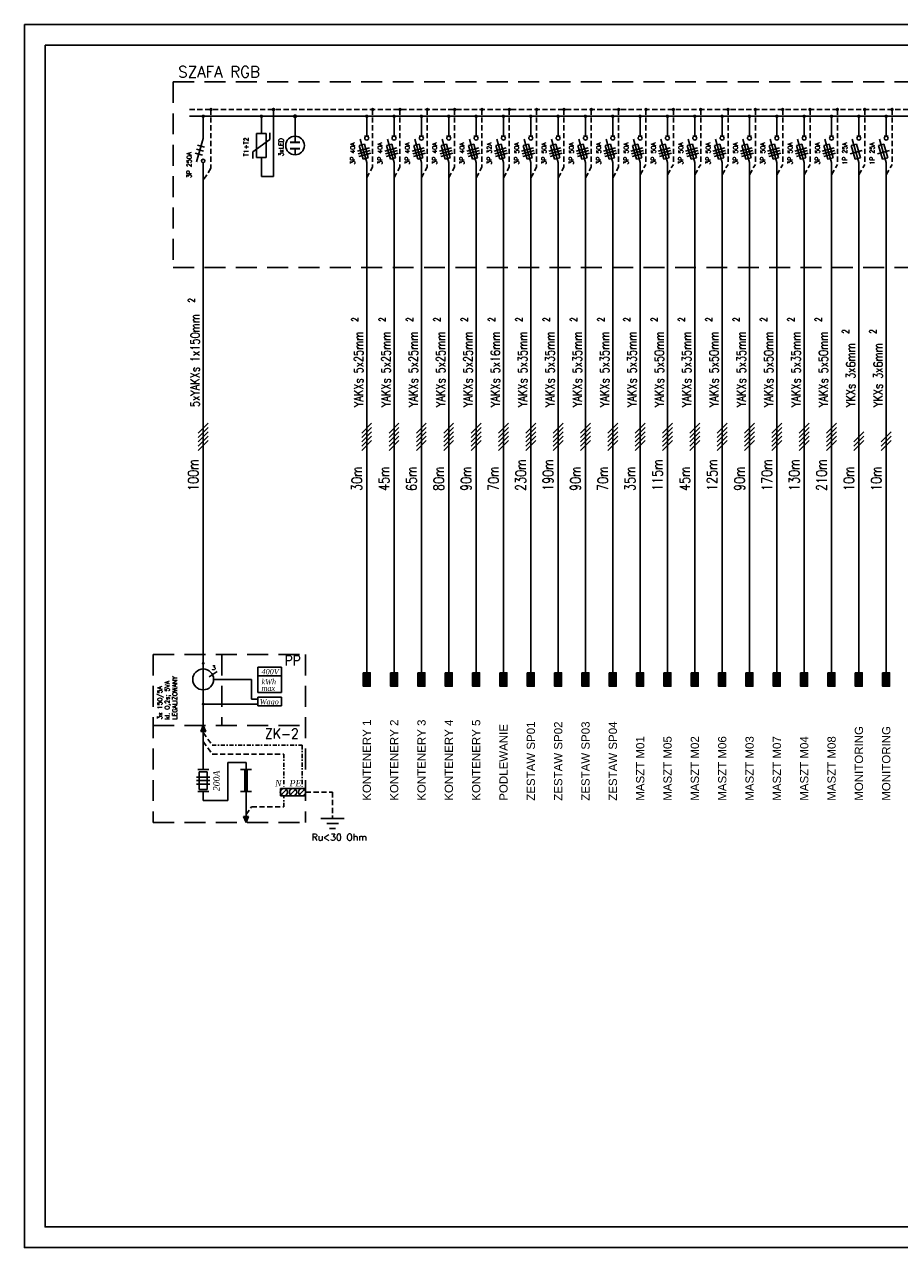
# Model space of a CAD drawing. Extents: x 301 to 2227, y -251 to 46.
# Tile 1 of 10: x 301 to 514, y -251 to 46. Entities that reach past the tile are written whole.
import ezdxf

# ---------------------------------------------------------------- set-up
doc = ezdxf.new("R2010")
doc.units = 0
doc.linetypes.add('DASHDOT', pattern=[1, 0.5, -0.25, 0, -0.25])
doc.linetypes.add('DASHED', pattern=[19.05, 12.7, -6.35])
doc.layers.get('0').update_dxf_attribs({"linetype": 'CONTINUOUS'})
doc.layers.add('Z_ramka', color=7, linetype='CONTINUOUS')
doc.styles.add('AUDIT_D_030429144526-1', font='romans.shx')
doc.styles.add('POLSKI', font='TIMESI.TTF', dxfattribs={"height": 4})
doc.styles.add('ROMANC', font='arial.ttf', dxfattribs={"height": 0.2})
doc.styles.add('ROMANS', font='romans.shx', dxfattribs={"height": 0.2})
doc.styles.get("Standard").update_dxf_attribs({"font": 'romans.shx'})

msp = doc.modelspace()

# ---------------------------------------------------------------- linework, layer by layer
at = {"color": 5}
for p, q in [((306.28, 41.46), (1104.27, 41.46)), ((306.28, 41.46), (306.28, -245.54)), ((306.28, -245.54), (1104.27, -245.54))]:
    msp.add_line(p, q, dxfattribs=at)
at = {"color": 2, "linetype": 'DASHED', "ltscale": 0.4}
for p, q in [((337.39, 32.49), (563.25, 32.49)), ((337.39, 32.49), (337.39, -12.53)), ((337.39, -12.53), (563.25, -12.53)), ((332.55, -106.53), (369.59, -106.53)), ((332.55, -106.53), (332.55, -147.3)), ((349.26, -106.53), (349.26, -123.8)), ((369.59, -106.53), (369.59, -147.3)), ((332.55, -123.8), (369.59, -123.8)), ((332.55, -147.3), (369.59, -147.3))]:
    msp.add_line(p, q, dxfattribs=at)
at = {"color": 4, "linetype": 'DASHED', "ltscale": 0.1}
for p, q in [((341.37, 25.81), (558.57, 25.81)), ((346.59, 25.81), (346.59, 11.53)), ((385.86, 25.81), (385.86, 11.77)), ((392.5, 25.81), (392.5, 11.77)), ((399.14, 25.81), (399.14, 11.77)), ((405.78, 25.81), (405.78, 11.77)), ((412.42, 25.81), (412.42, 11.77)), ((419.06, 25.81), (419.06, 11.77)), ((425.7, 25.81), (425.7, 11.77)), ((432.34, 25.81), (432.34, 11.77)), ((438.98, 25.81), (438.98, 11.77)), ((445.62, 25.81), (445.62, 11.77)), ((452.26, 25.81), (452.26, 12.48)), ((458.91, 25.81), (458.91, 12.48)), ((465.55, 25.81), (465.55, 12.48)), ((472.19, 25.81), (472.19, 12.48)), ((478.83, 25.81), (478.83, 12.48)), ((485.47, 25.81), (485.47, 12.48)), ((492.11, 25.81), (492.11, 12.48)), ((498.75, 25.81), (498.75, 12.48)), ((505.39, 25.81), (505.39, 12.48)), ((512.03, 25.81), (512.03, 12.48)), ((450.83, 9.95), (452.26, 12.48)), ((457.47, 9.95), (458.91, 12.48)), ((464.11, 9.95), (465.55, 12.48)), ((470.75, 9.95), (472.19, 12.48)), ((477.39, 9.95), (478.83, 12.48)), ((484.04, 9.95), (485.47, 12.48)), ((490.68, 9.95), (492.11, 12.48)), ((497.32, 9.95), (498.75, 12.48)), ((503.96, 9.95), (505.39, 12.48)), ((510.6, 9.95), (512.03, 12.48)), ((346.59, 11.53), (344.7, 8.61)), ((384.42, 9.24), (385.86, 11.77)), ((391.06, 9.24), (392.5, 11.77)), ((397.7, 9.24), (399.14, 11.77)), ((404.35, 9.24), (405.78, 11.77)), ((410.99, 9.24), (412.42, 11.77)), ((417.63, 9.24), (419.06, 11.77)), ((424.27, 9.24), (425.7, 11.77)), ((430.91, 9.24), (432.34, 11.77)), ((437.55, 9.24), (438.98, 11.77)), ((444.19, 9.24), (445.62, 11.77)), ((344.7, -125.51), (346.89, -128.58)), ((344.7, -127.65), (346.89, -130.72)), ((346.89, -130.72), (364.32, -130.72)), ((369.59, -139.95), (376.12, -139.95)), ((376.12, -139.95), (376.12, -146.37)), ((355.12, -145.39), (356.44, -143.55)), ((356.44, -143.55), (364.32, -143.55))]:
    msp.add_line(p, q, dxfattribs=at)
at = {"color": 3}
msp.add_line((341.37, 24.17), (558.57, 24.17), dxfattribs=at)
at = {"linetype": 'Continuous'}
for p, q in [((344.7, 24.17), (344.7, 18.75)), ((367.01, 24.17), (367.01, 19.34)), ((384.42, 19.34), (384.42, 24.17)), ((391.06, 19.34), (391.06, 24.17)), ((397.7, 19.34), (397.7, 24.17)), ((404.35, 19.34), (404.35, 24.17)), ((410.99, 19.34), (410.99, 24.17)), ((417.63, 19.34), (417.63, 24.17)), ((424.27, 19.34), (424.27, 24.17)), ((430.91, 19.34), (430.91, 24.17)), ((437.55, 19.34), (437.55, 24.17)), ((444.19, 19.34), (444.19, 24.17)), ((450.83, 19.34), (450.83, 24.17)), ((457.47, 19.34), (457.47, 24.17)), ((464.11, 19.34), (464.11, 24.17)), ((470.75, 19.34), (470.75, 24.17)), ((477.39, 19.34), (477.39, 24.17)), ((484.04, 19.34), (484.04, 24.17)), ((490.68, 19.34), (490.68, 24.17)), ((497.32, 19.34), (497.32, 24.17)), ((503.96, 19.34), (503.96, 24.17)), ((510.6, 19.34), (510.6, 24.17)), ((344.7, 12.92), (344.7, -134.49)), ((384.42, 12.98), (384.42, -110.98)), ((391.06, 12.98), (391.06, -110.98)), ((397.7, 12.98), (397.7, -110.98)), ((404.35, 12.98), (404.35, -110.98)), ((410.99, 12.98), (410.99, -110.98)), ((417.63, 12.98), (417.63, -110.98)), ((424.27, 12.98), (424.27, -110.98)), ((430.91, 12.98), (430.91, -110.98)), ((437.55, 12.98), (437.55, -110.98)), ((444.19, 12.98), (444.19, -110.98))]:
    msp.add_line(p, q, dxfattribs=at)
for p, q in [((358.84, 24.17), (358.84, 19.96)), ((361.79, 9.55), (361.79, 25.81)), ((358.84, 9.55), (358.84, 14.14)), ((450.83, -110.98), (450.83, 12.98)), ((457.47, -110.98), (457.47, 12.98)), ((464.11, -110.98), (464.11, 12.98)), ((470.75, -110.98), (470.75, 12.98)), ((477.39, -110.98), (477.39, 12.98)), ((484.04, -110.98), (484.04, 12.98)), ((490.68, -110.98), (490.68, 12.98)), ((497.32, -110.98), (497.32, 12.98)), ((503.96, -110.98), (503.96, 12.98)), ((510.6, -110.98), (510.6, 12.98)), ((358.84, 9.55), (361.79, 9.55)), ((343.5, -52.75), (345.9, -50.35)), ((383.22, -52.75), (385.62, -50.35)), ((389.86, -52.75), (392.26, -50.35)), ((396.51, -52.75), (398.9, -50.35)), ((403.15, -52.75), (405.54, -50.35)), ((409.79, -52.75), (412.19, -50.35)), ((416.43, -52.75), (418.83, -50.35)), ((423.07, -52.75), (425.47, -50.35)), ((429.71, -52.75), (432.11, -50.35)), ((436.35, -52.75), (438.75, -50.35)), ((442.99, -52.75), (445.39, -50.35)), ((449.63, -52.75), (452.03, -50.35)), ((456.27, -52.75), (458.67, -50.35)), ((462.91, -52.75), (465.31, -50.35)), ((469.55, -52.75), (471.95, -50.35)), ((476.2, -52.75), (478.59, -50.35)), ((482.84, -52.75), (485.23, -50.35)), ((489.48, -52.75), (491.88, -50.35)), ((496.12, -52.75), (498.52, -50.35)), ((343.5, -53.8), (345.9, -51.4)), ((343.5, -54.86), (345.9, -52.46)), ((383.22, -53.8), (385.62, -51.4)), ((383.22, -54.86), (385.62, -52.46)), ((389.86, -53.8), (392.26, -51.4)), ((389.86, -54.86), (392.26, -52.46)), ((396.51, -53.8), (398.9, -51.4)), ((396.51, -54.86), (398.9, -52.46)), ((403.15, -53.8), (405.54, -51.4)), ((403.15, -54.86), (405.54, -52.46)), ((409.79, -53.8), (412.19, -51.4)), ((409.79, -54.86), (412.19, -52.46)), ((416.43, -53.8), (418.83, -51.4)), ((416.43, -54.86), (418.83, -52.46)), ((423.07, -53.8), (425.47, -51.4)), ((423.07, -54.86), (425.47, -52.46)), ((429.71, -53.8), (432.11, -51.4)), ((429.71, -54.86), (432.11, -52.46)), ((436.35, -53.8), (438.75, -51.4)), ((436.35, -54.86), (438.75, -52.46)), ((442.99, -53.8), (445.39, -51.4)), ((442.99, -54.86), (445.39, -52.46)), ((449.63, -53.8), (452.03, -51.4)), ((449.63, -54.86), (452.03, -52.46)), ((456.27, -53.8), (458.67, -51.4)), ((456.27, -54.86), (458.67, -52.46)), ((462.91, -53.8), (465.31, -51.4)), ((462.91, -54.86), (465.31, -52.46)), ((469.55, -53.8), (471.95, -51.4)), ((469.55, -54.86), (471.95, -52.46)), ((476.2, -53.8), (478.59, -51.4)), ((476.2, -54.86), (478.59, -52.46)), ((482.84, -53.8), (485.23, -51.4)), ((482.84, -54.86), (485.23, -52.46)), ((489.48, -53.8), (491.88, -51.4)), ((489.48, -54.86), (491.88, -52.46)), ((496.12, -53.8), (498.52, -51.4)), ((496.12, -54.86), (498.52, -52.46)), ((502.76, -54.86), (505.16, -52.46)), ((509.4, -54.86), (511.8, -52.46)), ((343.5, -55.91), (345.9, -53.51)), ((343.5, -56.97), (345.9, -54.57)), ((383.22, -55.91), (385.62, -53.51)), ((383.22, -56.97), (385.62, -54.57)), ((389.86, -55.91), (392.26, -53.51)), ((389.86, -56.97), (392.26, -54.57)), ((396.51, -55.91), (398.9, -53.51)), ((396.51, -56.97), (398.9, -54.57)), ((403.15, -55.91), (405.54, -53.51)), ((403.15, -56.97), (405.54, -54.57)), ((409.79, -55.91), (412.19, -53.51)), ((409.79, -56.97), (412.19, -54.57)), ((416.43, -55.91), (418.83, -53.51)), ((416.43, -56.97), (418.83, -54.57)), ((423.07, -55.91), (425.47, -53.51)), ((423.07, -56.97), (425.47, -54.57)), ((429.71, -55.91), (432.11, -53.51)), ((429.71, -56.97), (432.11, -54.57)), ((436.35, -55.91), (438.75, -53.51)), ((436.35, -56.97), (438.75, -54.57)), ((442.99, -55.91), (445.39, -53.51)), ((442.99, -56.97), (445.39, -54.57)), ((449.63, -55.91), (452.03, -53.51)), ((449.63, -56.97), (452.03, -54.57)), ((456.27, -55.91), (458.67, -53.51)), ((456.27, -56.97), (458.67, -54.57)), ((462.91, -55.91), (465.31, -53.51)), ((462.91, -56.97), (465.31, -54.57)), ((469.55, -55.91), (471.95, -53.51)), ((469.55, -56.97), (471.95, -54.57)), ((476.2, -55.91), (478.59, -53.51)), ((476.2, -56.97), (478.59, -54.57)), ((482.84, -55.91), (485.23, -53.51)), ((482.84, -56.97), (485.23, -54.57)), ((489.48, -55.91), (491.88, -53.51)), ((489.48, -56.97), (491.88, -54.57)), ((496.12, -55.91), (498.52, -53.51)), ((496.12, -56.97), (498.52, -54.57)), ((502.76, -55.91), (505.16, -53.51)), ((502.76, -56.97), (505.16, -54.57)), ((509.4, -55.91), (511.8, -53.51)), ((509.4, -56.97), (511.8, -54.57)), ((344.7, -123.8), (344.09, -125.22)), ((344.7, -123.8), (345.32, -125.22)), ((344.09, -125.22), (345.32, -125.22)), ((350.7, -141.98), (350.7, -132.73)), ((350.7, -132.73), (355.12, -132.73)), ((355.12, -134.49), (355.12, -132.73)), ((344.7, -139.81), (344.7, -141.98)), ((344.7, -141.98), (350.7, -141.98)), ((355.12, -139.81), (355.12, -147.3)), ((354.51, -145.87), (355.74, -145.87)), ((355.12, -147.3), (354.51, -145.87)), ((355.12, -147.3), (355.74, -145.87))]:
    msp.add_line(p, q)
at = {"color": 1, "linetype": 'Continuous'}
for p, q in [((344.71, 18.77), (343.11, 13.14)), ((367.01, 19.34), (367.01, 17.86)), ((384.42, 12.98), (382.81, 18.64)), ((384.42, 19.34), (383.92, 19.34)), ((384.42, 19.34), (384.93, 19.34)), ((391.06, 12.98), (389.45, 18.64)), ((391.06, 19.34), (390.56, 19.34)), ((391.06, 19.34), (391.57, 19.34)), ((397.7, 12.98), (396.09, 18.64)), ((397.7, 19.34), (397.2, 19.34)), ((397.7, 19.34), (398.21, 19.34)), ((404.35, 12.98), (402.73, 18.64)), ((404.35, 19.34), (403.84, 19.34)), ((404.35, 19.34), (404.85, 19.34)), ((410.99, 12.98), (409.37, 18.64)), ((410.99, 19.34), (410.48, 19.34)), ((410.99, 19.34), (411.49, 19.34)), ((417.63, 12.98), (416.02, 18.64)), ((417.63, 19.34), (417.12, 19.34)), ((417.63, 19.34), (418.13, 19.34)), ((424.27, 12.98), (422.66, 18.64)), ((424.27, 19.34), (423.76, 19.34)), ((424.27, 19.34), (424.77, 19.34)), ((430.91, 12.98), (429.3, 18.64)), ((430.91, 19.34), (430.4, 19.34)), ((430.91, 19.34), (431.41, 19.34)), ((437.55, 12.98), (435.94, 18.64)), ((437.55, 19.34), (437.04, 19.34)), ((437.55, 19.34), (438.05, 19.34)), ((444.19, 12.98), (442.58, 18.64)), ((444.19, 19.34), (443.69, 19.34)), ((444.19, 19.34), (444.69, 19.34)), ((450.83, 12.98), (449.22, 18.64)), ((450.83, 19.34), (450.33, 19.34)), ((450.83, 19.34), (451.34, 19.34)), ((457.47, 12.98), (455.86, 18.64)), ((457.47, 19.34), (456.97, 19.34)), ((457.47, 19.34), (457.98, 19.34)), ((464.11, 12.98), (462.5, 18.64)), ((464.11, 19.34), (463.61, 19.34)), ((464.11, 19.34), (464.62, 19.34)), ((470.75, 12.98), (469.14, 18.64)), ((470.75, 19.34), (470.25, 19.34)), ((470.75, 19.34), (471.26, 19.34)), ((477.39, 12.98), (475.78, 18.64)), ((477.39, 19.34), (476.89, 19.34)), ((477.39, 19.34), (477.9, 19.34)), ((484.04, 12.98), (482.42, 18.64)), ((484.04, 19.34), (483.53, 19.34)), ((484.04, 19.34), (484.54, 19.34)), ((490.68, 12.98), (489.06, 18.64)), ((490.68, 19.34), (490.17, 19.34)), ((490.68, 19.34), (491.18, 19.34)), ((497.32, 12.98), (495.71, 18.64)), ((497.32, 19.34), (496.81, 19.34)), ((497.32, 19.34), (497.82, 19.34)), ((503.96, 12.98), (502.35, 18.64)), ((503.96, 19.34), (503.45, 19.34)), ((503.96, 19.34), (504.46, 19.34)), ((510.6, 12.98), (508.99, 18.64)), ((510.6, 19.34), (510.09, 19.34)), ((510.6, 19.34), (511.1, 19.34)), ((342.76, 15.24), (344.51, 14.75)), ((343.04, 16.21), (344.78, 15.71)), ((343.31, 17.17), (345.05, 16.67)), ((367.01, 14.8), (367.01, 16.28)), ((382.15, 15.7), (385.06, 16.53)), ((382.34, 15.05), (385.25, 15.88)), ((382.52, 14.41), (385.43, 15.24)), ((382.57, 17.03), (383.86, 17.4)), ((383.52, 13.71), (382.57, 17.03)), ((384.81, 14.08), (383.86, 17.4)), ((388.8, 15.7), (391.7, 16.53)), ((388.98, 15.05), (391.89, 15.88)), ((389.16, 14.41), (392.07, 15.24)), ((389.21, 17.03), (390.5, 17.4)), ((390.16, 13.71), (389.21, 17.03)), ((391.45, 14.08), (390.5, 17.4)), ((395.44, 15.7), (398.34, 16.53)), ((395.62, 15.05), (398.53, 15.88)), ((395.8, 14.41), (398.71, 15.24)), ((395.85, 17.03), (397.15, 17.4)), ((396.8, 13.71), (395.85, 17.03)), ((398.09, 14.08), (397.15, 17.4)), ((402.08, 15.7), (404.99, 16.53)), ((402.26, 15.05), (405.17, 15.88)), ((402.44, 14.41), (405.35, 15.24)), ((402.49, 17.03), (403.79, 17.4)), ((403.44, 13.71), (402.49, 17.03)), ((404.73, 14.08), (403.79, 17.4)), ((408.72, 15.7), (411.63, 16.53)), ((408.9, 15.05), (411.81, 15.88)), ((409.09, 14.41), (411.99, 15.24)), ((409.13, 17.03), (410.43, 17.4)), ((410.08, 13.71), (409.13, 17.03)), ((411.37, 14.08), (410.43, 17.4)), ((415.36, 15.7), (418.27, 16.53)), ((415.54, 15.05), (418.45, 15.88)), ((415.73, 14.41), (418.63, 15.24)), ((415.77, 17.03), (417.07, 17.4)), ((416.72, 13.71), (415.77, 17.03)), ((418.01, 14.08), (417.07, 17.4)), ((422, 15.7), (424.91, 16.53)), ((422.18, 15.05), (425.09, 15.88)), ((422.37, 14.41), (425.28, 15.24)), ((422.42, 17.03), (423.71, 17.4)), ((423.36, 13.71), (422.42, 17.03)), ((424.65, 14.08), (423.71, 17.4)), ((428.64, 15.7), (431.55, 16.53)), ((428.82, 15.05), (431.73, 15.88)), ((429.01, 14.41), (431.92, 15.24)), ((429.06, 17.03), (430.35, 17.4)), ((430, 13.71), (429.06, 17.03)), ((431.3, 14.08), (430.35, 17.4)), ((435.28, 15.7), (438.19, 16.53)), ((435.47, 15.05), (438.37, 15.88)), ((435.65, 14.41), (438.56, 15.24)), ((435.7, 17.03), (436.99, 17.4)), ((436.64, 13.71), (435.7, 17.03)), ((437.94, 14.08), (436.99, 17.4)), ((441.92, 15.7), (444.83, 16.53)), ((442.11, 15.05), (445.01, 15.88)), ((442.29, 14.41), (445.2, 15.24)), ((442.34, 17.03), (443.63, 17.4)), ((443.28, 13.71), (442.34, 17.03)), ((444.58, 14.08), (443.63, 17.4)), ((448.56, 15.7), (451.47, 16.53)), ((448.75, 15.05), (451.65, 15.88)), ((448.93, 14.41), (451.84, 15.24)), ((448.98, 17.03), (450.27, 17.4)), ((449.92, 13.71), (448.98, 17.03)), ((451.22, 14.08), (450.27, 17.4)), ((455.2, 15.7), (458.11, 16.53)), ((455.39, 15.05), (458.3, 15.88)), ((455.57, 14.41), (458.48, 15.24)), ((455.62, 17.03), (456.91, 17.4)), ((456.57, 13.71), (455.62, 17.03)), ((457.86, 14.08), (456.91, 17.4)), ((461.84, 15.7), (464.75, 16.53)), ((462.03, 15.05), (464.94, 15.88)), ((462.21, 14.41), (465.12, 15.24)), ((462.26, 17.03), (463.55, 17.4)), ((463.21, 13.71), (462.26, 17.03)), ((464.5, 14.08), (463.55, 17.4)), ((468.49, 15.7), (471.39, 16.53)), ((468.67, 15.05), (471.58, 15.88)), ((468.85, 14.41), (471.76, 15.24)), ((468.9, 17.03), (470.19, 17.4)), ((469.85, 13.71), (468.9, 17.03)), ((471.14, 14.08), (470.19, 17.4)), ((475.13, 15.7), (478.03, 16.53)), ((475.31, 15.05), (478.22, 15.88)), ((475.49, 14.41), (478.4, 15.24)), ((475.54, 17.03), (476.83, 17.4)), ((476.49, 13.71), (475.54, 17.03)), ((477.78, 14.08), (476.83, 17.4)), ((481.77, 15.7), (484.68, 16.53)), ((481.95, 15.05), (484.86, 15.88)), ((482.13, 14.41), (485.04, 15.24)), ((482.18, 17.03), (483.48, 17.4)), ((483.13, 13.71), (482.18, 17.03)), ((484.42, 14.08), (483.48, 17.4)), ((488.41, 15.7), (491.32, 16.53)), ((488.59, 15.05), (491.5, 15.88)), ((488.78, 14.41), (491.68, 15.24)), ((488.82, 17.03), (490.12, 17.4)), ((489.77, 13.71), (488.82, 17.03)), ((491.06, 14.08), (490.12, 17.4)), ((495.05, 15.7), (497.96, 16.53)), ((495.23, 15.05), (498.14, 15.88)), ((495.42, 14.41), (498.32, 15.24)), ((495.46, 17.03), (496.76, 17.4)), ((496.41, 13.71), (495.46, 17.03)), ((497.7, 14.08), (496.76, 17.4)), ((501.87, 15.05), (504.78, 15.88)), ((502.11, 17.03), (503.4, 17.4)), ((503.05, 13.71), (502.11, 17.03)), ((504.34, 14.08), (503.4, 17.4)), ((508.51, 15.05), (511.42, 15.88)), ((508.75, 17.03), (510.04, 17.4)), ((509.69, 13.71), (508.75, 17.03)), ((510.98, 14.08), (510.04, 17.4)), ((383.52, 13.71), (384.81, 14.08)), ((390.16, 13.71), (391.45, 14.08)), ((396.8, 13.71), (398.09, 14.08)), ((403.44, 13.71), (404.73, 14.08)), ((410.08, 13.71), (411.37, 14.08)), ((416.72, 13.71), (418.01, 14.08)), ((423.36, 13.71), (424.65, 14.08)), ((430, 13.71), (431.3, 14.08)), ((436.64, 13.71), (437.94, 14.08)), ((443.28, 13.71), (444.58, 14.08)), ((449.92, 13.71), (451.22, 14.08)), ((456.57, 13.71), (457.86, 14.08)), ((463.21, 13.71), (464.5, 14.08)), ((469.85, 13.71), (471.14, 14.08)), ((476.49, 13.71), (477.78, 14.08)), ((483.13, 13.71), (484.42, 14.08)), ((489.77, 13.71), (491.06, 14.08)), ((496.41, 13.71), (497.7, 14.08)), ((503.05, 13.71), (504.34, 14.08)), ((509.69, 13.71), (510.98, 14.08))]:
    msp.add_line(p, q, dxfattribs=at)
at = {"color": 1}
for p, q in [((356.77, 15.55), (360.92, 18.55)), ((357.66, 14.14), (357.66, 19.96)), ((357.66, 19.96), (360.03, 19.96)), ((360.03, 19.96), (360.03, 14.14)), ((360.92, 18.55), (360.92, 20.17)), ((356.77, 15.55), (356.77, 13.93)), ((360.03, 14.14), (357.66, 14.14)), ((343.11, -136.28), (346.3, -136.28)), ((343.74, -135), (343.74, -139.31)), ((343.74, -135), (345.67, -135)), ((345.67, -135), (345.67, -139.31)), ((343.11, -137.15), (346.3, -137.15)), ((343.11, -138.02), (346.3, -138.02)), ((343.74, -139.31), (345.67, -139.31))]:
    msp.add_line(p, q, dxfattribs=at)
at = {"color": 7, "linetype": 'ByBlock'}
for p, q in [((363.73, -109.59), (357.94, -109.59)), ((357.94, -109.59), (357.94, -115.79)), ((363.73, -115.79), (363.73, -109.59)), ((357.94, -115.79), (363.73, -115.79)), ((357.94, -116.89), (363.73, -116.89)), ((357.94, -119.02), (357.94, -116.89)), ((363.73, -116.89), (363.73, -119.02)), ((363.73, -119.02), (357.94, -119.02))]:
    msp.add_line(p, q, dxfattribs=at)
at = {"color": 7}
for p, q in [((346.17, -111.92), (348.08, -110.69)), ((347.24, -112.58), (356.42, -112.58)), ((356.42, -112.58), (356.42, -117.35)), ((363.73, -111.73), (357.94, -111.73)), ((344.7, -118.59), (357.94, -118.59)), ((356.42, -117.35), (357.94, -117.35)), ((343.37, -134.49), (346.03, -134.49)), ((353.79, -134.49), (356.45, -134.49)), ((343.37, -139.81), (346.03, -139.81)), ((353.79, -139.81), (356.45, -139.81))]:
    msp.add_line(p, q, dxfattribs=at)
at = {"color": 4, "linetype": 'DASHDOT', "ltscale": 2}
for p, q in [((346.89, -128.58), (368.71, -128.58)), ((368.71, -128.58), (368.71, -139.07)), ((364.32, -130.72), (364.32, -139.07)), ((364.32, -143.55), (364.32, -140.84))]:
    msp.add_line(p, q, dxfattribs=at)
at = {"color": 4}
for p, q in [((363.4, -140.87), (365.24, -139.03)), ((363.44, -139.07), (369.59, -139.07)), ((363.44, -140.84), (363.44, -139.07)), ((365.6, -140.87), (367.44, -139.03)), ((367.79, -140.87), (369.63, -139.03)), ((369.59, -139.07), (369.59, -140.84)), ((369.59, -140.84), (363.44, -140.84)), ((373.28, -146.37), (378.95, -146.37)), ((374.7, -147.57), (377.53, -147.57)), ((375.41, -148.77), (376.83, -148.77))]:
    msp.add_line(p, q, dxfattribs=at)
at = {"linetype": 'Continuous', "const_width": 0.42}
for points in [[(344.49, 24.17, 1), (344.91, 24.17, 1)], [(358.63, 24.17, 1), (359.05, 24.17, 1)], [(384.21, 24.17, 1), (384.63, 24.17, 1)], [(390.85, 24.17, 1), (391.27, 24.17, 1)], [(397.49, 24.17, 1), (397.91, 24.17, 1)], [(404.14, 24.17, 1), (404.56, 24.17, 1)], [(410.78, 24.17, 1), (411.2, 24.17, 1)], [(417.42, 24.17, 1), (417.84, 24.17, 1)], [(424.06, 24.17, 1), (424.48, 24.17, 1)], [(430.7, 24.17, 1), (431.12, 24.17, 1)], [(437.34, 24.17, 1), (437.76, 24.17, 1)], [(443.98, 24.17, 1), (444.4, 24.17, 1)], [(450.62, 24.17, 1), (451.04, 24.17, 1)], [(457.26, 24.17, 1), (457.68, 24.17, 1)], [(463.9, 24.17, 1), (464.32, 24.17, 1)], [(470.54, 24.17, 1), (470.96, 24.17, 1)], [(477.18, 24.17, 1), (477.6, 24.17, 1)], [(483.83, 24.17, 1), (484.25, 24.17, 1)], [(490.47, 24.17, 1), (490.89, 24.17, 1)], [(497.11, 24.17, 1), (497.53, 24.17, 1)], [(503.75, 24.17, 1), (504.17, 24.17, 1)], [(510.39, 24.17, 1), (510.81, 24.17, 1)]]:
    msp.add_lwpolyline(points, format="xyb", close=True, dxfattribs=at)
at = {"linetype": 'DASHED', "const_width": 0.42}
for points in [[(346.38, 25.81, 1), (346.8, 25.81, 1)], [(361.58, 25.81, 1), (362, 25.81, 1)], [(385.65, 25.81, 1), (386.07, 25.81, 1)], [(392.29, 25.81, 1), (392.71, 25.81, 1)], [(398.93, 25.81, 1), (399.35, 25.81, 1)], [(405.57, 25.81, 1), (405.99, 25.81, 1)], [(412.21, 25.81, 1), (412.63, 25.81, 1)], [(418.85, 25.81, 1), (419.27, 25.81, 1)], [(425.49, 25.81, 1), (425.91, 25.81, 1)], [(432.13, 25.81, 1), (432.55, 25.81, 1)], [(438.77, 25.81, 1), (439.19, 25.81, 1)], [(445.41, 25.81, 1), (445.83, 25.81, 1)], [(452.05, 25.81, 1), (452.47, 25.81, 1)], [(458.7, 25.81, 1), (459.12, 25.81, 1)], [(465.34, 25.81, 1), (465.76, 25.81, 1)], [(471.98, 25.81, 1), (472.4, 25.81, 1)], [(478.62, 25.81, 1), (479.04, 25.81, 1)], [(485.26, 25.81, 1), (485.68, 25.81, 1)], [(491.9, 25.81, 1), (492.32, 25.81, 1)], [(498.54, 25.81, 1), (498.96, 25.81, 1)], [(505.18, 25.81, 1), (505.6, 25.81, 1)], [(511.82, 25.81, 1), (512.24, 25.81, 1)]]:
    msp.add_lwpolyline(points, format="xyb", close=True, dxfattribs=at)
for points, const_width in [([(366.76, 24.17, 1), (367.26, 24.17, 1)], 0.5), ([(344.53, -108.66, 1), (344.88, -108.66, 1)], 0.352), ([(344.53, -118.59, 1), (344.88, -118.59, 1)], 0.352)]:
    msp.add_lwpolyline(points, format="xyb", close=True, dxfattribs=dict(const_width=const_width))
at = {"color": 1, "const_width": 0.5}
for points in [[(365.81, 17.86), (368.22, 17.86)], [(365.81, 16.28), (368.22, 16.28)]]:
    msp.add_lwpolyline(points, dxfattribs=at)
at = {"color": 1}
for points in [[(383.57, -110.98), (385.28, -110.98), (385.28, -114.23), (383.57, -114.23)], [(390.21, -110.98), (391.92, -110.98), (391.92, -114.23), (390.21, -114.23)], [(396.85, -110.98), (398.56, -110.98), (398.56, -114.23), (396.85, -114.23)], [(403.49, -110.98), (405.2, -110.98), (405.2, -114.23), (403.49, -114.23)], [(410.13, -110.98), (411.84, -110.98), (411.84, -114.23), (410.13, -114.23)], [(416.77, -110.98), (418.48, -110.98), (418.48, -114.23), (416.77, -114.23)], [(423.41, -110.98), (425.12, -110.98), (425.12, -114.23), (423.41, -114.23)], [(430.05, -110.98), (431.76, -110.98), (431.76, -114.23), (430.05, -114.23)], [(436.69, -110.98), (438.4, -110.98), (438.4, -114.23), (436.69, -114.23)], [(443.34, -110.98), (445.04, -110.98), (445.04, -114.23), (443.34, -114.23)], [(449.98, -110.98), (451.69, -110.98), (451.69, -114.23), (449.98, -114.23)], [(456.62, -110.98), (458.33, -110.98), (458.33, -114.23), (456.62, -114.23)], [(463.26, -110.98), (464.97, -110.98), (464.97, -114.23), (463.26, -114.23)], [(469.9, -110.98), (471.61, -110.98), (471.61, -114.23), (469.9, -114.23)], [(476.54, -110.98), (478.25, -110.98), (478.25, -114.23), (476.54, -114.23)], [(483.18, -110.98), (484.89, -110.98), (484.89, -114.23), (483.18, -114.23)], [(489.82, -110.98), (491.53, -110.98), (491.53, -114.23), (489.82, -114.23)], [(496.46, -110.98), (498.17, -110.98), (498.17, -114.23), (496.46, -114.23)], [(503.1, -110.98), (504.81, -110.98), (504.81, -114.23), (503.1, -114.23)], [(509.74, -110.98), (511.45, -110.98), (511.45, -114.23), (509.74, -114.23)]]:
    msp.add_lwpolyline(points, close=True, dxfattribs=at)
at = {"const_width": 1}
msp.add_lwpolyline([(355.12, -134.49), (355.12, -139.81)], dxfattribs=at)
at = {"color": 1, "linetype": 'Continuous'}
for centre, radius in [((367.01, 17.07), 2.27), ((384.42, 18.86), 0.476), ((391.06, 18.86), 0.476), ((397.7, 18.86), 0.476), ((404.35, 18.86), 0.476), ((410.99, 18.86), 0.476), ((417.63, 18.86), 0.476), ((424.27, 18.86), 0.476), ((430.91, 18.86), 0.476), ((437.55, 18.86), 0.476), ((444.19, 18.86), 0.476), ((450.83, 18.86), 0.476), ((457.47, 18.86), 0.476), ((464.11, 18.86), 0.476), ((470.75, 18.86), 0.476), ((477.39, 18.86), 0.476), ((484.04, 18.86), 0.476), ((490.68, 18.86), 0.476), ((497.32, 18.86), 0.476), ((503.96, 18.86), 0.476), ((510.6, 18.86), 0.476)]:
    msp.add_circle(centre, radius, dxfattribs=at)
at = {"color": 1}
msp.add_circle((344.7, 13.33), 0.417, dxfattribs=at)
msp.add_circle((344.7, -112.58), 2.53)
at = {"color": 4}
for centre in [(364.32, -139.95), (366.52, -139.95), (368.71, -139.95)]:
    msp.add_circle(centre, 0.885, dxfattribs=at)
at = {"color": 1}
for points in [[(383.57, -114.23), (383.57, -110.98), (385.28, -114.23), (385.28, -110.98)], [(390.21, -114.23), (390.21, -110.98), (391.92, -114.23), (391.92, -110.98)], [(396.85, -114.23), (396.85, -110.98), (398.56, -114.23), (398.56, -110.98)], [(403.49, -114.23), (403.49, -110.98), (405.2, -114.23), (405.2, -110.98)], [(410.13, -114.23), (410.13, -110.98), (411.84, -114.23), (411.84, -110.98)], [(416.77, -114.23), (416.77, -110.98), (418.48, -114.23), (418.48, -110.98)], [(423.41, -114.23), (423.41, -110.98), (425.12, -114.23), (425.12, -110.98)], [(430.05, -114.23), (430.05, -110.98), (431.76, -114.23), (431.76, -110.98)], [(436.69, -114.23), (436.69, -110.98), (438.4, -114.23), (438.4, -110.98)], [(443.34, -114.23), (443.34, -110.98), (445.04, -114.23), (445.04, -110.98)], [(449.98, -114.23), (449.98, -110.98), (451.69, -114.23), (451.69, -110.98)], [(456.62, -114.23), (456.62, -110.98), (458.33, -114.23), (458.33, -110.98)], [(463.26, -114.23), (463.26, -110.98), (464.97, -114.23), (464.97, -110.98)], [(469.9, -114.23), (469.9, -110.98), (471.61, -114.23), (471.61, -110.98)], [(476.54, -114.23), (476.54, -110.98), (478.25, -114.23), (478.25, -110.98)], [(483.18, -114.23), (483.18, -110.98), (484.89, -114.23), (484.89, -110.98)], [(489.82, -114.23), (489.82, -110.98), (491.53, -114.23), (491.53, -110.98)], [(496.46, -114.23), (496.46, -110.98), (498.17, -114.23), (498.17, -110.98)], [(503.1, -114.23), (503.1, -110.98), (504.81, -114.23), (504.81, -110.98)], [(509.74, -114.23), (509.74, -110.98), (511.45, -114.23), (511.45, -110.98)]]:
    msp.add_solid(points, dxfattribs=at)
for points in [[(344.09, -125.22), (344.7, -123.8), (345.32, -125.22)], [(354.51, -145.87), (355.12, -147.3), (355.74, -145.87)]]:
    msp.add_solid(points)
at = {"layer": 'Z_ramka'}
for points in [[(301.28, 46.46), (1109.27, 46.46), (1109.27, -250.54), (301.28, -250.54)], [(306.28, 41.46), (1104.27, 41.46), (1104.27, -245.54), (306.28, -245.54)]]:
    msp.add_lwpolyline(points, close=True, dxfattribs=at)

# ---------------------------------------------------------------- texts
at = {"color": 7}
msp.add_text('SZAFA RGB', height=2.681, dxfattribs=at).set_placement((338.62, 33.62))
at = {"linetype": 'Continuous'}
for s, height, style, p in [('T1+T2', 1.1, 'ROMANS', (355.69, 14.42)), ('3xLED', 1.1, 'ROMANS', (364.17, 14.45)), ('3P 40A', 1.1, 'ROMANS', (381.56, 12.43)), ('3P 40A', 1.1, 'ROMANS', (388.2, 12.43)), ('3P 40A', 1.1, 'ROMANS', (394.84, 12.43)), ('3P 40A', 1.1, 'ROMANS', (401.48, 12.43)), ('3P 40A', 1.1, 'ROMANS', (408.12, 12.43)), ('3P 32A', 1.1, 'ROMANS', (414.76, 12.43)), ('3P 50A', 1.1, 'ROMANS', (421.4, 12.43)), ('3P 50A', 1.1, 'ROMANS', (428.04, 12.43)), ('3P 50A', 1.1, 'ROMANS', (434.68, 12.43)), ('3P 50A', 1.1, 'ROMANS', (441.32, 12.43)), ('3P 50A', 1.1, 'ROMANS', (447.97, 12.43)), ('3P 50A', 1.1, 'ROMANS', (454.61, 12.43)), ('3P 50A', 1.1, 'ROMANS', (461.25, 12.43)), ('3P 50A', 1.1, 'ROMANS', (467.89, 12.43)), ('3P 50A', 1.1, 'ROMANS', (474.53, 12.43)), ('3P 50A', 1.1, 'ROMANS', (481.17, 12.43)), ('3P 50A', 1.1, 'ROMANS', (487.81, 12.43)), ('3P 50A', 1.1, 'ROMANS', (494.45, 12.43)), ('1P 25A', 1.1, 'ROMANS', (501.09, 12.43)), ('1P 25A', 1.1, 'ROMANS', (507.73, 12.43)), ('3P 250A', 1.1, 'ROMANS', (341.82, 9.16)), ('LEGALIZOWANY', 1.1, 'ROMANS', (338.34, -122.32)), ('3x 150/5A', 1.1, 'ROMANS', (334.7, -122.32)), ('kl. 0,2s; 5VA', 1.1, 'ROMANS', (336.52, -122.32)), ('KONTENERY 1', 2, 'ROMANC', (385.44, -142.05)), ('KONTENERY 2', 2, 'ROMANC', (392.09, -142.05)), ('KONTENERY 3', 2, 'ROMANC', (398.73, -142.05)), ('KONTENERY 4', 2, 'ROMANC', (405.37, -142.05)), ('KONTENERY 5', 2, 'ROMANC', (412.01, -142.05)), ('ZESTAW SP01', 2, 'ROMANC', (425.29, -142.05)), ('ZESTAW SP02', 2, 'ROMANC', (431.93, -142.05)), ('ZESTAW SP03', 2, 'ROMANC', (438.57, -142.05)), ('ZESTAW SP04', 2, 'ROMANC', (445.21, -142.05)), ('PODLEWANIE', 2, 'ROMANC', (418.65, -142.05)), ('MASZT M01', 2, 'ROMANC', (451.85, -142.05)), ('MASZT M05', 2, 'ROMANC', (458.49, -142.05)), ('MASZT M02', 2, 'ROMANC', (465.13, -142.05)), ('MASZT M06', 2, 'ROMANC', (471.78, -142.05)), ('MASZT M03', 2, 'ROMANC', (478.42, -142.05)), ('MASZT M07', 2, 'ROMANC', (485.06, -142.05)), ('MASZT M04', 2, 'ROMANC', (491.7, -142.05)), ('MASZT M08', 2, 'ROMANC', (498.34, -142.05)), ('MONITORING', 2, 'ROMANC', (504.98, -142.05)), ('MONITORING', 2, 'ROMANC', (511.62, -142.05))]:
    msp.add_text(s, height=height, rotation=90, dxfattribs=dict(at, style=style)).set_placement(p)
at = {"width": 0.8}
for s, height, p in [('2', 1.63, (342.66, -21.08)), ('5xYAKXs 1x150mm', 2.1659, (343.82, -46.43)), ('2', 1.63, (382.38, -25.74)), ('2', 1.63, (389.02, -25.74)), ('2', 1.63, (395.67, -25.74)), ('2', 1.63, (402.31, -25.74)), ('2', 1.63, (408.95, -25.74)), ('2', 1.63, (415.59, -25.74)), ('2', 1.63, (422.23, -25.74)), ('2', 1.63, (428.87, -25.74)), ('2', 1.63, (435.51, -25.74)), ('2', 1.63, (442.15, -25.74)), ('2', 1.63, (448.45, -25.74)), ('2', 1.63, (455.09, -25.74)), ('2', 1.63, (461.73, -25.74)), ('2', 1.63, (468.37, -25.74)), ('2', 1.63, (475.01, -25.74)), ('2', 1.63, (481.66, -25.74)), ('2', 1.63, (488.3, -25.74)), ('2', 1.63, (494.94, -25.74)), ('2', 1.63, (501.58, -28.65)), ('2', 1.63, (508.22, -28.65)), ('YAKXs 5x25mm', 2.1659, (383.54, -46.43)), ('YAKXs 5x25mm', 2.1659, (390.18, -46.43)), ('YAKXs 5x25mm', 2.1659, (396.82, -46.43)), ('YAKXs 5x25mm', 2.1659, (403.47, -46.43)), ('YAKXs 5x25mm', 2.1659, (410.11, -46.43)), ('YAKXs 5x16mm', 2.1659, (416.75, -46.43)), ('YAKXs 5x35mm', 2.1659, (423.39, -46.43)), ('YAKXs 5x35mm', 2.1659, (430.03, -46.43)), ('YAKXs 5x35mm', 2.1659, (436.67, -46.43)), ('YAKXs 5x35mm', 2.1659, (443.31, -46.43)), ('YAKXs 5x35mm', 2.1659, (449.95, -46.43)), ('YAKXs 5x50mm', 2.1659, (456.59, -46.43)), ('YAKXs 5x35mm', 2.1659, (463.23, -46.43)), ('YAKXs 5x50mm', 2.1659, (469.87, -46.43)), ('YAKXs 5x35mm', 2.1659, (476.51, -46.43)), ('YAKXs 5x50mm', 2.1659, (483.16, -46.43)), ('YAKXs 5x35mm', 2.1659, (489.8, -46.43)), ('YAKXs 5x50mm', 2.1659, (496.44, -46.43)), ('YKXs 3x6mm', 2.166, (503.08, -46.43)), ('YKXs 3x6mm', 2.166, (509.72, -46.43)), ('100m', 2.5, (343.53, -66.83)), ('30m', 2.5, (383.25, -66.83)), ('45m', 2.5, (389.89, -66.83)), ('65m', 2.5, (396.54, -66.83)), ('80m', 2.5, (403.18, -66.83)), ('90m', 2.5, (409.82, -66.83)), ('70m', 2.5, (416.46, -66.83)), ('230m', 2.5, (423.1, -66.83)), ('190m', 2.5, (429.74, -66.83)), ('90m', 2.5, (436.38, -66.83)), ('70m', 2.5, (443.02, -66.83)), ('35m', 2.5, (449.66, -66.83)), ('115m', 2.5, (456.3, -66.83)), ('45m', 2.5, (462.94, -66.83)), ('125m', 2.5, (469.58, -66.83)), ('90m', 2.5, (476.23, -66.83)), ('170m', 2.5, (482.87, -66.83)), ('130m', 2.5, (489.51, -66.83)), ('210m', 2.5, (496.15, -66.83)), ('10m', 2.5, (502.79, -66.83)), ('10m', 2.5, (509.43, -66.83))]:
    msp.add_text(s, height=height, rotation=90, dxfattribs=at).set_placement(p)
at = {"color": 7, "style": 'AUDIT_D_030429144526-1', "width": 0.9}
for s, p in [('PP', (364.44, -109.2)), ('ZK-2', (359.7, -126.97))]:
    msp.add_text(s, height=2.451, dxfattribs=at).set_placement(p)
at = {"linetype": 'Continuous', "style": 'ROMANS'}
msp.add_text('3', height=1.1, dxfattribs=at).set_placement((346.78, -110.29))
at = {"color": 7}
for s, height, style, p in [('400V', 1.301, 'POLSKI', (358.87, -111.35)), ('kWh', 1.301, 'POLSKI', (358.87, -113.8)), ('max', 1.301, 'POLSKI', (358.87, -115.36)), ('Wago', 1.301, 'POLSKI', (358.43, -118.65)), ('N', 1.56, 'POLSKI', (362.16, -138.55)), ('PE', 1.562, 'POLSKI', (365.67, -138.55)), ('Ru<30 Ohm', 1.646, 'AUDIT_D_030429144526-1', (371.02, -151.73))]:
    msp.add_text(s, height=height, dxfattribs=dict(at, style=style)).set_placement(p)
at = {"color": 7, "style": 'POLSKI'}
msp.add_text('200A', height=1.562, rotation=90, dxfattribs=at).set_placement((348.68, -139.72))

doc.saveas('drawing.dxf')
